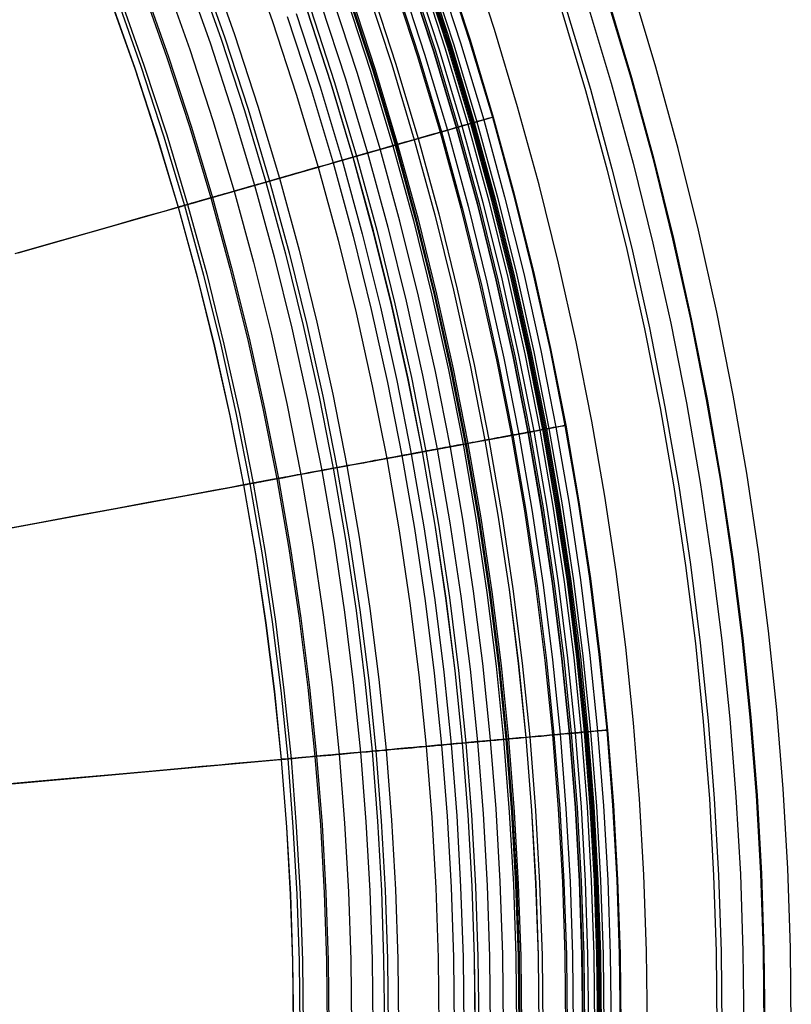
# Model space of a CAD drawing. Header units: millimetres. Extents: x -14 to 488, y -50 to 50.
# Tile 80 of 256: x 236.52 to 244.4, y 0.04 to 10.1. Entities that reach past the tile are written whole.
import ezdxf

# ---------------------------------------------------------------- set-up
doc = ezdxf.new("R2010")
doc.units = ezdxf.units.MM
doc.header["$MEASUREMENT"] = 0
doc.layers.add('Default', color=7, linetype='Continuous')

msp = doc.modelspace()

# ---------------------------------------------------------------- linework, layer by layer
at = {"layer": 'Default'}
for points in [[(238.84, 10.819), (239.102, 10.078), (239.344, 9.335), (239.567, 8.591), (239.771, 7.846), (239.955, 7.101), (240.12, 6.358), (240.267, 5.616), (240.395, 4.876), (240.504, 4.139), (240.596, 3.405), (240.67, 2.675), (240.728, 1.95), (240.768, 1.23), (240.792, 0.515), (240.8, -0.193)], [(242.929, -0.193), (242.92, 0.585), (242.893, 1.362), (242.849, 2.139), (242.787, 2.914), (242.707, 3.688), (242.609, 4.46), (242.494, 5.23), (242.361, 5.996), (242.201, 6.805), (242.022, 7.61), (241.823, 8.411), (241.604, 9.206), (241.367, 9.996), (241.111, 10.779)], [(242.929, -0.193), (242.92, 0.585), (242.893, 1.362), (242.849, 2.139), (242.787, 2.914), (242.707, 3.688), (242.609, 4.46), (242.494, 5.23), (242.361, 5.996), (242.201, 6.805), (242.022, 7.61), (241.823, 8.411), (241.604, 9.206), (241.367, 9.996), (241.111, 10.779)], [(238.453, 10.677), (238.712, 9.945), (238.951, 9.212), (239.171, 8.477), (239.372, 7.742), (239.553, 7.007), (239.717, 6.273), (239.861, 5.541), (239.987, 4.81), (240.096, 4.083), (240.186, 3.358), (240.26, 2.638), (240.316, 1.922), (240.356, 1.212), (240.379, 0.506), (240.387, -0.193)], [(240.854, 10.673), (241.11, 9.887), (241.346, 9.1), (241.561, 8.312), (241.756, 7.524), (241.931, 6.737), (242.086, 5.952), (242.221, 5.169), (242.337, 4.39), (242.434, 3.613), (242.513, 2.842), (242.573, 2.074), (242.616, 1.313), (242.641, 0.557), (242.65, -0.193)], [(240.862, 10.676), (241.119, 9.89), (241.355, 9.102), (241.57, 8.314), (241.765, 7.526), (241.94, 6.739), (242.095, 5.954), (242.23, 5.171), (242.346, 4.391), (242.443, 3.614), (242.522, 2.842), (242.582, 2.075), (242.625, 1.313), (242.65, 0.557), (242.659, -0.193)], [(238.207, 10.586), (238.464, 9.861), (238.701, 9.133), (238.919, 8.405), (239.118, 7.676), (239.298, 6.947), (239.46, 6.219), (239.604, 5.493), (239.729, 4.769), (239.836, 4.047), (239.926, 3.329), (239.999, 2.615), (240.055, 1.905), (240.094, 1.2), (240.118, 0.501), (240.125, -0.193)], [(238.319, 10.627), (238.576, 9.899), (238.814, 9.169), (239.033, 8.438), (239.233, 7.706), (239.414, 6.974), (239.577, 6.244), (239.721, 5.515), (239.846, 4.787), (239.954, 4.063), (240.044, 3.342), (240.117, 2.625), (240.173, 1.913), (240.213, 1.205), (240.236, 0.503), (240.244, -0.193)], [(238.355, 10.641), (238.613, 9.912), (238.852, 9.181), (239.071, 8.448), (239.271, 7.716), (239.452, 6.983), (239.615, 6.252), (239.759, 5.522), (239.885, 4.794), (239.993, 4.069), (240.083, 3.347), (240.156, 2.629), (240.212, 1.915), (240.252, 1.207), (240.275, 0.504), (240.283, -0.193)], [(240.548, 10.569), (240.802, 9.79), (241.035, 9.011), (241.248, 8.23), (241.441, 7.45), (241.614, 6.671), (241.768, 5.893), (241.902, 5.118), (242.017, 4.346), (242.113, 3.577), (242.191, 2.812), (242.251, 2.053), (242.293, 1.298), (242.318, 0.549), (242.326, -0.193)], [(240.607, 10.589), (240.862, 9.809), (241.096, 9.028), (241.309, 8.246), (241.503, 7.465), (241.676, 6.684), (241.83, 5.905), (241.964, 5.128), (242.079, 4.354), (242.176, 3.584), (242.254, 2.818), (242.314, 2.057), (242.356, 1.301), (242.381, 0.551), (242.389, -0.193)], [(240.634, 10.598), (240.889, 9.818), (241.123, 9.036), (241.337, 8.253), (241.53, 7.471), (241.704, 6.69), (241.858, 5.91), (241.992, 5.133), (242.108, 4.358), (242.204, 3.587), (242.282, 2.821), (242.342, 2.059), (242.384, 1.302), (242.409, 0.551), (242.418, -0.193)], [(240.647, 10.603), (240.902, 9.822), (241.136, 9.039), (241.35, 8.257), (241.543, 7.474), (241.717, 6.692), (241.871, 5.912), (242.005, 5.135), (242.121, 4.36), (242.217, 3.589), (242.295, 2.822), (242.355, 2.06), (242.398, 1.303), (242.423, 0.552), (242.431, -0.193)], [(240.659, 10.607), (240.914, 9.826), (241.148, 9.043), (241.362, 8.26), (241.556, 7.477), (241.73, 6.695), (241.884, 5.915), (242.018, 5.137), (242.134, 4.362), (242.23, 3.59), (242.308, 2.823), (242.368, 2.061), (242.411, 1.303), (242.436, 0.552), (242.444, -0.193)], [(240.672, 10.611), (240.927, 9.83), (241.161, 9.047), (241.375, 8.263), (241.569, 7.48), (241.743, 6.698), (241.897, 5.917), (242.032, 5.139), (242.147, 4.364), (242.244, 3.592), (242.322, 2.824), (242.382, 2.061), (242.424, 1.304), (242.449, 0.552), (242.458, -0.193)], [(240.698, 10.62), (240.953, 9.838), (241.187, 9.054), (241.401, 8.27), (241.595, 7.486), (241.769, 6.703), (241.923, 5.922), (242.058, 5.143), (242.174, 4.367), (242.27, 3.595), (242.349, 2.827), (242.409, 2.063), (242.451, 1.305), (242.476, 0.553), (242.485, -0.193)], [(240.766, 10.643), (241.022, 9.859), (241.257, 9.074), (241.471, 8.288), (241.666, 7.503), (241.84, 6.718), (241.994, 5.935), (242.129, 5.155), (242.245, 4.377), (242.342, 3.603), (242.42, 2.833), (242.481, 2.068), (242.523, 1.308), (242.548, 0.554), (242.557, -0.193)], [(238.003, 10.511), (238.257, 9.791), (238.493, 9.068), (238.71, 8.345), (238.907, 7.621), (239.086, 6.897), (239.247, 6.175), (239.389, 5.453), (239.514, 4.734), (239.62, 4.018), (239.71, 3.304), (239.782, 2.595), (239.837, 1.89), (239.876, 1.19), (239.9, 0.496), (239.907, -0.193)], [(240.328, 10.494), (240.58, 9.721), (240.812, 8.947), (241.024, 8.172), (241.216, 7.397), (241.387, 6.623), (241.54, 5.851), (241.673, 5.081), (241.787, 4.314), (241.883, 3.551), (241.96, 2.792), (242.019, 2.037), (242.061, 1.288), (242.086, 0.544), (242.094, -0.193)], [(240.343, 10.499), (240.595, 9.726), (240.827, 8.951), (241.039, 8.176), (241.231, 7.401), (241.403, 6.627), (241.555, 5.854), (241.688, 5.084), (241.802, 4.316), (241.898, 3.553), (241.975, 2.793), (242.035, 2.038), (242.077, 1.288), (242.102, 0.545), (242.11, -0.193)], [(240.401, 10.519), (240.654, 9.744), (240.887, 8.968), (241.099, 8.191), (241.291, 7.415), (241.463, 6.639), (241.616, 5.865), (241.749, 5.094), (241.864, 4.325), (241.96, 3.56), (242.037, 2.799), (242.097, 2.042), (242.139, 1.291), (242.164, 0.546), (242.172, -0.193)], [(240.49, 10.549), (240.744, 9.772), (240.977, 8.994), (241.189, 8.215), (241.382, 7.436), (241.555, 6.658), (241.708, 5.882), (241.842, 5.108), (241.957, 4.338), (242.053, 3.57), (242.13, 2.807), (242.19, 2.049), (242.232, 1.295), (242.257, 0.548), (242.265, -0.193)], [(240.494, 10.551), (240.747, 9.773), (240.98, 8.995), (241.193, 8.216), (241.386, 7.437), (241.559, 6.659), (241.712, 5.883), (241.846, 5.109), (241.96, 4.338), (242.056, 3.571), (242.134, 2.807), (242.194, 2.049), (242.236, 1.296), (242.261, 0.548), (242.269, -0.193)], [(240.51, 10.556), (240.764, 9.779), (240.997, 9), (241.21, 8.22), (241.403, 7.441), (241.576, 6.663), (241.729, 5.886), (241.863, 5.112), (241.978, 4.34), (242.074, 3.573), (242.152, 2.809), (242.211, 2.05), (242.254, 1.296), (242.279, 0.548), (242.287, -0.193)], [(237.77, 10.426), (238.023, 9.711), (238.256, 8.994), (238.471, 8.277), (238.667, 7.559), (238.845, 6.841), (239.004, 6.124), (239.145, 5.408), (239.269, 4.695), (239.375, 3.984), (239.463, 3.276), (239.535, 2.573), (239.59, 1.874), (239.629, 1.179), (239.652, 0.49), (239.659, -0.193)], [(237.786, 10.431), (238.039, 9.716), (238.273, 9), (238.488, 8.282), (238.684, 7.563), (238.862, 6.845), (239.021, 6.127), (239.162, 5.411), (239.286, 4.697), (239.392, 3.986), (239.48, 3.278), (239.552, 2.574), (239.607, 1.875), (239.646, 1.18), (239.669, 0.491), (239.677, -0.193)], [(240.068, 10.406), (240.319, 9.639), (240.549, 8.871), (240.759, 8.103), (240.949, 7.334), (241.119, 6.567), (241.27, 5.801), (241.402, 5.038), (241.516, 4.277), (241.61, 3.52), (241.687, 2.767), (241.746, 2.019), (241.787, 1.276), (241.812, 0.538), (241.82, -0.193)], [(240.069, 10.406), (240.319, 9.639), (240.549, 8.871), (240.759, 8.103), (240.949, 7.335), (241.119, 6.567), (241.27, 5.801), (241.403, 5.038), (241.516, 4.277), (241.611, 3.52), (241.687, 2.767), (241.746, 2.019), (241.788, 1.276), (241.812, 0.538), (241.82, -0.193)], [(240.107, 10.419), (240.357, 9.652), (240.588, 8.883), (240.798, 8.113), (240.988, 7.344), (241.159, 6.575), (241.31, 5.809), (241.442, 5.044), (241.556, 4.283), (241.651, 3.525), (241.727, 2.771), (241.786, 2.021), (241.828, 1.277), (241.853, 0.539), (241.861, -0.193)], [(244.398, -0.193), (244.388, 0.618), (244.361, 1.429), (244.314, 2.24), (244.249, 3.049), (244.166, 3.856), (244.064, 4.661), (243.944, 5.464), (243.805, 6.263), (243.639, 7.108), (243.451, 7.947), (243.244, 8.782), (243.016, 9.612), (242.768, 10.436)], [(237.444, 10.306), (237.694, 9.599), (237.925, 8.891), (238.137, 8.181), (238.331, 7.471), (238.507, 6.761), (238.664, 6.052), (238.804, 5.345), (238.926, 4.639), (239.031, 3.937), (239.118, 3.237), (239.189, 2.542), (239.243, 1.85), (239.282, 1.164), (239.305, 0.482), (239.312, -0.193)], [(237.446, 10.306), (237.695, 9.6), (237.926, 8.891), (238.139, 8.182), (238.333, 7.472), (238.509, 6.762), (238.666, 6.053), (238.806, 5.345), (238.928, 4.64), (239.032, 3.937), (239.12, 3.237), (239.191, 2.542), (239.245, 1.85), (239.284, 1.164), (239.306, 0.483), (239.314, -0.193)], [(237.507, 10.329), (237.757, 9.621), (237.989, 8.911), (238.202, 8.2), (238.396, 7.488), (238.572, 6.777), (238.73, 6.066), (238.87, 5.357), (238.992, 4.65), (239.097, 3.946), (239.185, 3.245), (239.256, 2.548), (239.31, 1.855), (239.349, 1.167), (239.372, 0.484), (239.379, -0.193)], [(237.539, 10.341), (237.789, 9.632), (238.021, 8.921), (238.234, 8.209), (238.429, 7.497), (238.605, 6.784), (238.763, 6.073), (238.903, 5.363), (239.026, 4.656), (239.131, 3.95), (239.218, 3.249), (239.29, 2.551), (239.344, 1.857), (239.383, 1.168), (239.406, 0.485), (239.413, -0.193)], [(241.46, -0.193), (241.452, 0.551), (241.426, 1.295), (241.384, 2.038), (241.324, 2.78), (241.248, 3.521), (241.154, 4.259), (241.044, 4.995), (240.917, 5.729), (240.764, 6.503), (240.592, 7.273), (240.402, 8.039), (240.193, 8.8), (239.966, 9.556), (239.72, 10.306)], [(241.46, -0.193), (241.452, 0.551), (241.426, 1.295), (241.384, 2.038), (241.324, 2.78), (241.248, 3.521), (241.154, 4.259), (241.044, 4.995), (240.917, 5.729), (240.764, 6.503), (240.592, 7.273), (240.402, 8.039), (240.193, 8.8), (239.966, 9.556), (239.72, 10.306)], [(239.853, 10.333), (240.102, 9.572), (240.33, 8.809), (240.539, 8.046), (240.727, 7.283), (240.897, 6.52), (241.047, 5.76), (241.178, 5.002), (241.29, 4.246), (241.384, 3.494), (241.461, 2.747), (241.519, 2.003), (241.56, 1.265), (241.585, 0.533), (241.593, -0.193)], [(239.875, 10.34), (240.124, 9.578), (240.352, 8.815), (240.561, 8.051), (240.75, 7.288), (240.919, 6.525), (241.069, 5.764), (241.201, 5.005), (241.313, 4.249), (241.407, 3.497), (241.483, 2.749), (241.542, 2.005), (241.583, 1.266), (241.608, 0.534), (241.616, -0.193)], [(239.885, 10.344), (240.134, 9.582), (240.362, 8.818), (240.571, 8.054), (240.76, 7.29), (240.93, 6.527), (241.08, 5.766), (241.211, 5.007), (241.324, 4.251), (241.418, 3.498), (241.494, 2.75), (241.553, 2.006), (241.594, 1.267), (241.618, 0.534), (241.627, -0.193)], [(239.9, 10.349), (240.149, 9.586), (240.378, 8.822), (240.587, 8.058), (240.776, 7.294), (240.945, 6.531), (241.096, 5.769), (241.227, 5.01), (241.34, 4.253), (241.434, 3.5), (241.51, 2.751), (241.569, 2.007), (241.61, 1.268), (241.635, 0.534), (241.643, -0.193)], [(242.315, 10.264), (242.56, 9.447), (242.783, 8.63), (242.985, 7.813), (243.167, 6.996), (243.327, 6.182), (243.468, 5.37), (243.588, 4.561), (243.689, 3.756), (243.771, 2.955), (243.833, 2.159), (243.878, 1.369), (243.904, 0.585), (243.912, -0.193)], [(242.512, 10.325), (242.758, 9.504), (242.983, 8.682), (243.186, 7.86), (243.368, 7.039), (243.53, 6.219), (243.671, 5.403), (243.792, 4.589), (243.894, 3.779), (243.976, 2.973), (244.039, 2.173), (244.083, 1.378), (244.11, 0.589), (244.118, -0.193)], [(242.521, 10.328), (242.767, 9.506), (242.991, 8.684), (243.195, 7.862), (243.377, 7.041), (243.539, 6.221), (243.68, 5.404), (243.801, 4.59), (243.903, 3.78), (243.985, 2.974), (244.048, 2.174), (244.092, 1.378), (244.119, 0.589), (244.127, -0.193)], [(239.343, 10.16), (239.588, 9.411), (239.812, 8.661), (240.017, 7.91), (240.203, 7.159), (240.369, 6.41), (240.517, 5.662), (240.646, 4.916), (240.757, 4.173), (240.849, 3.434), (240.924, 2.698), (240.982, 1.967), (241.022, 1.241), (241.046, 0.521), (241.054, -0.193)], [(239.45, 10.196), (239.695, 9.445), (239.921, 8.692), (240.127, 7.938), (240.313, 7.185), (240.48, 6.433), (240.628, 5.682), (240.758, 4.934), (240.869, 4.188), (240.961, 3.446), (241.037, 2.708), (241.094, 1.975), (241.135, 1.246), (241.159, 0.524), (241.167, -0.193)], [(241.173, -0.193), (241.165, 0.524), (241.141, 1.247), (241.1, 1.975), (241.042, 2.709), (240.967, 3.447), (240.874, 4.189), (240.763, 4.935), (240.634, 5.684), (240.486, 6.434), (240.319, 7.187), (240.132, 7.94), (239.926, 8.693), (239.701, 9.446), (239.456, 10.198)], [(239.488, 10.209), (239.733, 9.456), (239.959, 8.703), (240.165, 7.948), (240.351, 7.194), (240.519, 6.441), (240.667, 5.69), (240.796, 4.94), (240.908, 4.194), (241.001, 3.451), (241.076, 2.712), (241.134, 1.977), (241.174, 1.248), (241.199, 0.525), (241.207, -0.193)], [(239.599, 10.247), (239.846, 9.491), (240.072, 8.735), (240.279, 7.978), (240.466, 7.221), (240.634, 6.465), (240.783, 5.711), (240.913, 4.959), (241.025, 4.21), (241.118, 3.464), (241.193, 2.722), (241.251, 1.985), (241.292, 1.253), (241.317, 0.527), (241.325, -0.193)], [(242.055, 10.182), (242.297, 9.372), (242.519, 8.561), (242.719, 7.75), (242.899, 6.94), (243.059, 6.132), (243.198, 5.327), (243.318, 4.524), (243.418, 3.725), (243.498, 2.93), (243.561, 2.141), (243.605, 1.357), (243.631, 0.579), (243.639, -0.193)], [(242.103, 10.197), (242.346, 9.386), (242.567, 8.574), (242.768, 7.762), (242.949, 6.951), (243.108, 6.141), (243.248, 5.335), (243.367, 4.531), (243.468, 3.731), (243.549, 2.935), (243.611, 2.144), (243.655, 1.359), (243.681, 0.58), (243.689, -0.193)], [(239.251, 10.128), (239.495, 9.382), (239.719, 8.634), (239.923, 7.885), (240.108, 7.137), (240.274, 6.39), (240.421, 5.644), (240.55, 4.901), (240.66, 4.16), (240.753, 3.423), (240.827, 2.689), (240.885, 1.961), (240.925, 1.237), (240.949, 0.519), (240.957, -0.193)]]:
    msp.add_lwpolyline(points, dxfattribs=at)
at = {"layer": 'Default', "extrusion": (0.173975, -0.068875, 0.982339)}
msp.add_lwpolyline([(97.576, -201.44), (97.576, -201.351)], dxfattribs=at)
at = {"layer": 'Default', "extrusion": (-0.181963, 0.983305, 0)}
for points in [[(-237.937, 22.217), (-237.938, 22.187), (-237.939, 22.156), (-237.941, 22.125), (-237.943, 22.094), (-237.947, 22.062), (-237.951, 22.031), (-237.956, 21.999), (-237.962, 21.967), (-237.969, 21.935), (-237.976, 21.903), (-237.985, 21.871), (-237.994, 21.839), (-238.004, 21.807), (-238.015, 21.774), (-238.028, 21.742), (-238.04, 21.711), (-238.054, 21.679), (-238.069, 21.647), (-238.085, 21.616), (-238.101, 21.585), (-238.119, 21.554), (-238.137, 21.524), (-238.157, 21.494), (-238.177, 21.464), (-238.198, 21.435), (-238.22, 21.406), (-238.242, 21.378), (-238.266, 21.35), (-238.29, 21.322), (-238.315, 21.296), (-238.341, 21.269), (-238.368, 21.244), (-238.395, 21.219), (-238.423, 21.195), (-238.451, 21.171), (-238.48, 21.149), (-238.51, 21.127), (-238.54, 21.105), (-238.571, 21.085), (-238.602, 21.065), (-238.634, 21.046), (-238.666, 21.028), (-238.699, 21.011), (-238.732, 20.994), (-238.765, 20.979), (-238.798, 20.964), (-238.832, 20.95), (-238.866, 20.937), (-238.899, 20.925), (-238.934, 20.914), (-238.968, 20.903), (-239.002, 20.894), (-239.036, 20.885), (-239.071, 20.877), (-239.105, 20.87), (-239.139, 20.864), (-239.173, 20.858), (-239.207, 20.853), (-239.241, 20.849), (-239.274, 20.846), (-239.308, 20.844), (-239.341, 20.842), (-239.374, 20.841), (-239.406, 20.841), (-239.439, 20.841), (-239.472, 20.842), (-239.505, 20.844), (-239.538, 20.846), (-239.572, 20.849), (-239.605, 20.853), (-239.639, 20.858), (-239.673, 20.864), (-239.708, 20.87), (-239.742, 20.877), (-239.776, 20.885), (-239.81, 20.894), (-239.845, 20.903), (-239.879, 20.914), (-239.913, 20.925), (-239.947, 20.937), (-239.981, 20.95), (-240.014, 20.964), (-240.048, 20.979), (-240.081, 20.994), (-240.114, 21.011), (-240.146, 21.028), (-240.178, 21.046), (-240.21, 21.065), (-240.241, 21.085), (-240.272, 21.105), (-240.302, 21.127), (-240.332, 21.149), (-240.361, 21.171), (-240.39, 21.195), (-240.418, 21.219), (-240.445, 21.244), (-240.471, 21.269), (-240.497, 21.296), (-240.522, 21.322), (-240.546, 21.35), (-240.57, 21.378), (-240.593, 21.406), (-240.615, 21.435), (-240.636, 21.464), (-240.656, 21.494), (-240.675, 21.524), (-240.693, 21.554), (-240.711, 21.585), (-240.727, 21.616), (-240.743, 21.647), (-240.758, 21.679), (-240.772, 21.711), (-240.785, 21.742), (-240.797, 21.774), (-240.808, 21.807), (-240.818, 21.839), (-240.828, 21.871), (-240.836, 21.903), (-240.844, 21.935), (-240.85, 21.967), (-240.856, 21.999), (-240.861, 22.031), (-240.866, 22.062), (-240.869, 22.094), (-240.872, 22.125), (-240.874, 22.156), (-240.875, 22.187), (-240.875, 22.217)], [(-240.875, 22.217), (-240.875, 22.248), (-240.874, 22.279), (-240.872, 22.31), (-240.869, 22.341), (-240.866, 22.373), (-240.861, 22.404), (-240.856, 22.436), (-240.85, 22.468), (-240.844, 22.5), (-240.836, 22.532), (-240.828, 22.564), (-240.818, 22.596), (-240.808, 22.628), (-240.797, 22.66), (-240.785, 22.692), (-240.772, 22.724), (-240.758, 22.756), (-240.743, 22.787), (-240.727, 22.819), (-240.711, 22.85), (-240.693, 22.881), (-240.675, 22.911), (-240.656, 22.941), (-240.636, 22.971), (-240.615, 23), (-240.593, 23.029), (-240.57, 23.057), (-240.546, 23.085), (-240.522, 23.113), (-240.497, 23.139), (-240.471, 23.165), (-240.445, 23.191), (-240.418, 23.216), (-240.39, 23.24), (-240.361, 23.264), (-240.332, 23.286), (-240.302, 23.308), (-240.272, 23.33), (-240.241, 23.35), (-240.21, 23.37), (-240.178, 23.389), (-240.146, 23.407), (-240.114, 23.424), (-240.081, 23.44), (-240.048, 23.456), (-240.014, 23.471), (-239.981, 23.485), (-239.947, 23.498), (-239.913, 23.51), (-239.879, 23.521), (-239.845, 23.531), (-239.81, 23.541), (-239.776, 23.55), (-239.742, 23.558), (-239.708, 23.565), (-239.673, 23.571), (-239.639, 23.577), (-239.605, 23.581), (-239.572, 23.585), (-239.538, 23.589), (-239.505, 23.591), (-239.472, 23.593), (-239.439, 23.594), (-239.406, 23.594), (-239.374, 23.594), (-239.341, 23.593), (-239.308, 23.591), (-239.274, 23.589), (-239.241, 23.585), (-239.207, 23.581), (-239.173, 23.577), (-239.139, 23.571), (-239.105, 23.565), (-239.071, 23.558), (-239.036, 23.55), (-239.002, 23.541), (-238.968, 23.531), (-238.934, 23.521), (-238.899, 23.51), (-238.866, 23.498), (-238.832, 23.485), (-238.798, 23.471), (-238.765, 23.456), (-238.732, 23.44), (-238.699, 23.424), (-238.666, 23.407), (-238.634, 23.389), (-238.602, 23.37), (-238.571, 23.35), (-238.54, 23.33), (-238.51, 23.308), (-238.48, 23.286), (-238.451, 23.264), (-238.423, 23.24), (-238.395, 23.216), (-238.368, 23.191), (-238.341, 23.165), (-238.315, 23.139), (-238.29, 23.113), (-238.266, 23.085), (-238.242, 23.057), (-238.22, 23.029), (-238.198, 23), (-238.177, 22.971), (-238.157, 22.941), (-238.137, 22.911), (-238.119, 22.881), (-238.101, 22.85), (-238.085, 22.819), (-238.069, 22.787), (-238.054, 22.756), (-238.04, 22.724), (-238.028, 22.692), (-238.015, 22.66), (-238.004, 22.628), (-237.994, 22.596), (-237.985, 22.564), (-237.976, 22.532), (-237.969, 22.5), (-237.962, 22.468), (-237.956, 22.436), (-237.951, 22.404), (-237.947, 22.373), (-237.943, 22.341), (-237.941, 22.31), (-237.939, 22.279), (-237.938, 22.248), (-237.937, 22.217)]]:
    msp.add_lwpolyline(points, dxfattribs=at)
at = {"layer": 'Default', "extrusion": (-0.091359, 0.995818, 0)}
for points in [[(-240.569, 22.217), (-240.569, 22.187), (-240.57, 22.156), (-240.572, 22.125), (-240.575, 22.094), (-240.578, 22.062), (-240.582, 22.031), (-240.587, 21.999), (-240.593, 21.967), (-240.6, 21.935), (-240.608, 21.903), (-240.616, 21.871), (-240.626, 21.839), (-240.636, 21.807), (-240.647, 21.774), (-240.659, 21.742), (-240.672, 21.711), (-240.686, 21.679), (-240.701, 21.647), (-240.716, 21.616), (-240.733, 21.585), (-240.75, 21.554), (-240.769, 21.524), (-240.788, 21.494), (-240.808, 21.464), (-240.829, 21.435), (-240.851, 21.406), (-240.874, 21.378), (-240.897, 21.35), (-240.922, 21.322), (-240.947, 21.296), (-240.973, 21.269), (-240.999, 21.244), (-241.026, 21.219), (-241.054, 21.195), (-241.083, 21.171), (-241.112, 21.149), (-241.142, 21.127), (-241.172, 21.105), (-241.203, 21.085), (-241.234, 21.065), (-241.266, 21.046), (-241.298, 21.028), (-241.33, 21.011), (-241.363, 20.994), (-241.396, 20.979), (-241.43, 20.964), (-241.463, 20.95), (-241.497, 20.937), (-241.531, 20.925), (-241.565, 20.914), (-241.599, 20.903), (-241.634, 20.894), (-241.668, 20.885), (-241.702, 20.877), (-241.736, 20.87), (-241.77, 20.864), (-241.804, 20.858), (-241.838, 20.853), (-241.872, 20.849), (-241.906, 20.846), (-241.939, 20.844), (-241.972, 20.842), (-242.005, 20.841), (-242.038, 20.841), (-242.07, 20.841), (-242.103, 20.842), (-242.136, 20.844), (-242.17, 20.846), (-242.203, 20.849), (-242.237, 20.853), (-242.271, 20.858), (-242.305, 20.864), (-242.339, 20.87), (-242.373, 20.877), (-242.408, 20.885), (-242.442, 20.894), (-242.476, 20.903), (-242.51, 20.914), (-242.544, 20.925), (-242.578, 20.937), (-242.612, 20.95), (-242.646, 20.964), (-242.679, 20.979), (-242.712, 20.994), (-242.745, 21.011), (-242.778, 21.028), (-242.81, 21.046), (-242.841, 21.065), (-242.873, 21.085), (-242.903, 21.105), (-242.934, 21.127), (-242.963, 21.149), (-242.993, 21.171), (-243.021, 21.195), (-243.049, 21.219), (-243.076, 21.244), (-243.103, 21.269), (-243.129, 21.296), (-243.154, 21.322), (-243.178, 21.35), (-243.201, 21.378), (-243.224, 21.406), (-243.246, 21.435), (-243.267, 21.464), (-243.287, 21.494), (-243.306, 21.524), (-243.325, 21.554), (-243.342, 21.585), (-243.359, 21.616), (-243.375, 21.647), (-243.389, 21.679), (-243.403, 21.711), (-243.416, 21.742), (-243.428, 21.774), (-243.439, 21.807), (-243.45, 21.839), (-243.459, 21.871), (-243.468, 21.903), (-243.475, 21.935), (-243.482, 21.967), (-243.488, 21.999), (-243.493, 22.031), (-243.497, 22.062), (-243.501, 22.094), (-243.503, 22.125), (-243.505, 22.156), (-243.506, 22.187), (-243.506, 22.217)], [(-243.506, 22.217), (-243.506, 22.248), (-243.505, 22.279), (-243.503, 22.31), (-243.501, 22.341), (-243.497, 22.373), (-243.493, 22.404), (-243.488, 22.436), (-243.482, 22.468), (-243.475, 22.5), (-243.468, 22.532), (-243.459, 22.564), (-243.45, 22.596), (-243.439, 22.628), (-243.428, 22.66), (-243.416, 22.692), (-243.403, 22.724), (-243.389, 22.756), (-243.375, 22.787), (-243.359, 22.819), (-243.342, 22.85), (-243.325, 22.881), (-243.306, 22.911), (-243.287, 22.941), (-243.267, 22.971), (-243.246, 23), (-243.224, 23.029), (-243.201, 23.057), (-243.178, 23.085), (-243.154, 23.113), (-243.129, 23.139), (-243.103, 23.165), (-243.076, 23.191), (-243.049, 23.216), (-243.021, 23.24), (-242.993, 23.264), (-242.963, 23.286), (-242.934, 23.308), (-242.903, 23.33), (-242.873, 23.35), (-242.841, 23.37), (-242.81, 23.389), (-242.778, 23.407), (-242.745, 23.424), (-242.712, 23.44), (-242.679, 23.456), (-242.646, 23.471), (-242.612, 23.485), (-242.578, 23.498), (-242.544, 23.51), (-242.51, 23.521), (-242.476, 23.531), (-242.442, 23.541), (-242.408, 23.55), (-242.373, 23.558), (-242.339, 23.565), (-242.305, 23.571), (-242.271, 23.577), (-242.237, 23.581), (-242.203, 23.585), (-242.17, 23.589), (-242.136, 23.591), (-242.103, 23.593), (-242.07, 23.594), (-242.038, 23.594), (-242.005, 23.594), (-241.972, 23.593), (-241.939, 23.591), (-241.906, 23.589), (-241.872, 23.585), (-241.838, 23.581), (-241.804, 23.577), (-241.77, 23.571), (-241.736, 23.565), (-241.702, 23.558), (-241.668, 23.55), (-241.634, 23.541), (-241.599, 23.531), (-241.565, 23.521), (-241.531, 23.51), (-241.497, 23.498), (-241.463, 23.485), (-241.43, 23.471), (-241.396, 23.456), (-241.363, 23.44), (-241.33, 23.424), (-241.298, 23.407), (-241.266, 23.389), (-241.234, 23.37), (-241.203, 23.35), (-241.172, 23.33), (-241.142, 23.308), (-241.112, 23.286), (-241.083, 23.264), (-241.054, 23.24), (-241.026, 23.216), (-240.999, 23.191), (-240.973, 23.165), (-240.947, 23.139), (-240.922, 23.113), (-240.897, 23.085), (-240.874, 23.057), (-240.851, 23.029), (-240.829, 23), (-240.808, 22.971), (-240.788, 22.941), (-240.769, 22.911), (-240.75, 22.881), (-240.733, 22.85), (-240.716, 22.819), (-240.701, 22.787), (-240.686, 22.756), (-240.672, 22.724), (-240.659, 22.692), (-240.647, 22.66), (-240.636, 22.628), (-240.626, 22.596), (-240.616, 22.564), (-240.608, 22.532), (-240.6, 22.5), (-240.593, 22.468), (-240.587, 22.436), (-240.582, 22.404), (-240.578, 22.373), (-240.575, 22.341), (-240.572, 22.31), (-240.57, 22.279), (-240.569, 22.248), (-240.569, 22.217)]]:
    msp.add_lwpolyline(points, dxfattribs=at)
at = {"layer": 'Default'}
for points in [[(239.926, 8.693, 24.858), (239.863, 8.675, 24.839), (239.801, 8.657, 24.818), (239.74, 8.64, 24.795), (239.679, 8.622, 24.771), (239.619, 8.605, 24.745), (239.56, 8.589, 24.718), (239.502, 8.572, 24.689), (239.446, 8.556, 24.659), (239.39, 8.54, 24.627), (239.335, 8.524, 24.594), (239.282, 8.509, 24.559), (239.229, 8.494, 24.524), (239.178, 8.479, 24.487), (239.129, 8.465, 24.45), (239.08, 8.451, 24.411), (239.033, 8.438, 24.371), (238.988, 8.425, 24.33), (238.944, 8.412, 24.289), (238.901, 8.4, 24.247), (238.86, 8.388, 24.204), (238.82, 8.377, 24.16), (238.782, 8.366, 24.116), (238.745, 8.355, 24.071), (238.71, 8.345, 24.026), (238.675, 8.335, 23.98), (238.642, 8.326, 23.934), (238.611, 8.317, 23.888), (238.58, 8.308, 23.841), (238.551, 8.3, 23.794), (238.523, 8.292, 23.747), (238.497, 8.284, 23.7), (238.471, 8.277, 23.652), (238.447, 8.27, 23.605), (238.424, 8.263, 23.557), (238.401, 8.257, 23.509), (238.38, 8.251, 23.462), (238.36, 8.245, 23.414), (238.341, 8.24, 23.366), (238.323, 8.234, 23.318), (238.306, 8.23, 23.27), (238.29, 8.225, 23.221), (238.275, 8.221, 23.173), (238.26, 8.216, 23.125), (238.247, 8.213, 23.077), (238.223, 8.206, 22.981), (238.202, 8.2, 22.884), (238.184, 8.195, 22.788), (238.169, 8.19, 22.692), (238.157, 8.187, 22.596), (238.148, 8.184, 22.501), (238.141, 8.182, 22.405), (238.137, 8.181, 22.31), (238.136, 8.181, 22.215), (238.137, 8.181, 22.12), (238.141, 8.182, 22.025), (238.147, 8.184, 21.931), (238.156, 8.186, 21.836), (238.167, 8.19, 21.742), (238.18, 8.193, 21.648), (238.196, 8.198, 21.554), (238.214, 8.203, 21.461), (238.234, 8.209, 21.368), (238.257, 8.216, 21.275), (238.283, 8.223, 21.182), (238.31, 8.231, 21.09), (238.341, 8.239, 20.998), (238.374, 8.249, 20.907), (238.409, 8.259, 20.816), (238.447, 8.27, 20.725), (238.488, 8.282, 20.635), (238.531, 8.294, 20.546), (238.577, 8.307, 20.457), (238.627, 8.321, 20.369), (238.679, 8.336, 20.282), (238.734, 8.352, 20.195), (238.792, 8.369, 20.11), (238.854, 8.386, 20.026), (238.919, 8.405, 19.943), (238.987, 8.425, 19.861), (239.059, 8.445, 19.781), (239.097, 8.456, 19.741), (239.135, 8.467, 19.702), (239.174, 8.478, 19.663), (239.214, 8.489, 19.625), (239.255, 8.501, 19.588), (239.296, 8.513, 19.551), (239.339, 8.525, 19.514), (239.383, 8.538, 19.478), (239.428, 8.551, 19.443), (239.473, 8.564, 19.409), (239.52, 8.577, 19.375), (239.585, 8.595, 19.329), (239.602, 8.6, 19.317), (239.62, 8.606, 19.303), (239.639, 8.611, 19.288), (239.658, 8.616, 19.273), (239.677, 8.622, 19.256), (239.719, 8.634, 19.218), (239.764, 8.647, 19.175), (239.812, 8.661, 19.125), (239.865, 8.676, 19.069), (239.921, 8.692, 19.006), (239.979, 8.708, 18.937), (240.035, 8.724, 18.868), (240.091, 8.74, 18.797), (240.145, 8.756, 18.723), (240.199, 8.771, 18.644), (240.253, 8.787, 18.559), (240.308, 8.802, 18.468), (240.362, 8.818, 18.368), (240.418, 8.834, 18.26), (240.474, 8.85, 18.141), (240.531, 8.866, 18.012), (240.588, 8.883, 17.87), (240.644, 8.899, 17.715), (240.701, 8.915, 17.546), (240.757, 8.931, 17.363), (240.812, 8.947, 17.164), (240.866, 8.962, 16.948), (240.919, 8.977, 16.716), (240.969, 8.992, 16.466), (241.018, 9.006, 16.199), (241.065, 9.019, 15.912), (241.109, 9.032, 15.606), (241.187, 9.054, 14.934), (241.252, 9.073, 14.177), (241.302, 9.087, 13.331), (241.333, 9.096, 12.389), (241.355, 9.102, 5.79), (241.353, 9.102, 5.624), (241.348, 9.1, 5.462), (241.341, 9.098, 5.304), (241.33, 9.095, 5.149), (241.316, 9.091, 4.998), (241.299, 9.086, 4.851), (241.279, 9.08, 4.707), (241.257, 9.074, 4.567), (241.231, 9.067, 4.43), (241.203, 9.059, 4.297), (241.172, 9.05, 4.168), (241.139, 9.04, 4.042), (241.103, 9.03, 3.919), (241.065, 9.019, 3.8), (241.024, 9.007, 3.684), (240.98, 8.995, 3.571), (240.935, 8.982, 3.462), (240.887, 8.968, 3.355), (240.836, 8.954, 3.252), (240.783, 8.939, 3.152), (240.728, 8.923, 3.054), (240.671, 8.906, 2.959), (240.611, 8.889, 2.867), (240.549, 8.871, 2.777), (240.484, 8.853, 2.69), (240.417, 8.834, 2.605), (240.348, 8.814, 2.522), (240.275, 8.793, 2.442), (240.201, 8.772, 2.363), (240.123, 8.75, 2.287), (240.042, 8.726, 2.212), (239.959, 8.703, 2.139), (239.872, 8.678, 2.068), (239.782, 8.652, 1.999), (239.689, 8.625, 1.932), (239.593, 8.598, 1.866), (239.493, 8.569, 1.802), (239.389, 8.54, 1.74), (239.282, 8.509, 1.68), (239.171, 8.477, 1.621), (239.056, 8.444, 1.564), (238.937, 8.41, 1.509), (238.814, 8.375, 1.456), (238.688, 8.339, 1.405), (238.557, 8.301, 1.356), (238.422, 8.263, 1.309), (238.282, 8.223, 1.264), (238.139, 8.182, 1.221), (237.991, 8.139, 1.181), (237.839, 8.096, 1.142), (237.683, 8.051, 1.106), (237.522, 8.005, 1.073), (237.357, 7.958, 1.042), (237.188, 7.91, 1.013), (236.837, 7.809, 0.963), (236.469, 7.704, 0.924)], [(236.505, 7.714, 76.821), (237.985, 8.138, 67.106), (239.071, 8.448, 58.875), (239.841, 8.669, 51.878), (240.352, 8.815, 46.03), (240.887, 8.968, 37.025), (241.148, 9.043, 30.077), (241.17, 9.049, 28.944), (241.171, 9.05, 28.424), (241.161, 9.047, 27.937), (241.151, 9.044, 27.707), (241.138, 9.04, 27.487), (241.121, 9.035, 27.276), (241.1, 9.029, 27.076), (241.075, 9.022, 26.886), (241.046, 9.014, 26.707), (241.03, 9.009, 26.621), (241.014, 9.004, 26.539), (240.996, 8.999, 26.459), (240.977, 8.994, 26.383), (240.957, 8.988, 26.308), (240.935, 8.982, 26.236), (240.913, 8.976, 26.165), (240.889, 8.969, 26.096), (240.865, 8.962, 26.028), (240.84, 8.955, 25.963), (240.814, 8.947, 25.899), (240.787, 8.939, 25.837), (240.759, 8.932, 25.776), (240.73, 8.923, 25.718), (240.701, 8.915, 25.661), (240.672, 8.907, 25.607), (240.641, 8.898, 25.554), (240.611, 8.889, 25.503), (240.58, 8.88, 25.454), (240.549, 8.871, 25.407), (240.517, 8.862, 25.362), (240.485, 8.853, 25.319), (240.453, 8.844, 25.278), (240.422, 8.835, 25.239), (240.39, 8.826, 25.202), (240.358, 8.817, 25.167), (240.327, 8.808, 25.133), (240.296, 8.799, 25.102), (240.266, 8.79, 25.073), (240.236, 8.782, 25.046), (240.206, 8.773, 25.02), (240.178, 8.765, 24.997), (240.15, 8.757, 24.975), (240.123, 8.75, 24.956), (240.097, 8.742, 24.939), (240.084, 8.739, 24.931), (240.072, 8.735, 24.923), (240.033, 8.724, 24.901), (240.025, 8.722, 24.896), (240.018, 8.719, 24.892), (240.01, 8.717, 24.888), (240.002, 8.715, 24.885), (239.995, 8.713, 24.882), (239.987, 8.711, 24.878), (239.979, 8.708, 24.875), (239.97, 8.706, 24.872), (239.926, 8.693, 24.858)], [(240.634, 5.684, 24.858), (240.569, 5.672, 24.839), (240.506, 5.66, 24.818), (240.443, 5.648, 24.795), (240.381, 5.637, 24.771), (240.32, 5.625, 24.745), (240.259, 5.614, 24.718), (240.2, 5.603, 24.689), (240.142, 5.593, 24.659), (240.085, 5.582, 24.627), (240.029, 5.572, 24.594), (239.974, 5.561, 24.559), (239.921, 5.552, 24.524), (239.869, 5.542, 24.487), (239.818, 5.533, 24.45), (239.769, 5.523, 24.411), (239.721, 5.515, 24.371), (239.674, 5.506, 24.33), (239.629, 5.498, 24.289), (239.585, 5.49, 24.247), (239.543, 5.482, 24.204), (239.503, 5.474, 24.16), (239.464, 5.467, 24.116), (239.426, 5.46, 24.071), (239.389, 5.453, 24.026), (239.354, 5.447, 23.98), (239.321, 5.44, 23.934), (239.288, 5.435, 23.888), (239.257, 5.429, 23.841), (239.227, 5.423, 23.794), (239.199, 5.418, 23.747), (239.172, 5.413, 23.7), (239.145, 5.408, 23.652), (239.121, 5.403, 23.605), (239.097, 5.399, 23.557), (239.074, 5.395, 23.509), (239.052, 5.391, 23.462), (239.032, 5.387, 23.414), (239.012, 5.383, 23.366), (238.994, 5.38, 23.318), (238.977, 5.377, 23.27), (238.96, 5.374, 23.221), (238.945, 5.371, 23.173), (238.93, 5.368, 23.125), (238.916, 5.366, 23.077), (238.891, 5.361, 22.981), (238.87, 5.357, 22.884), (238.852, 5.354, 22.788), (238.836, 5.351, 22.692), (238.824, 5.349, 22.596), (238.815, 5.347, 22.501), (238.808, 5.346, 22.405), (238.804, 5.345, 22.31), (238.803, 5.345, 22.215), (238.804, 5.345, 22.12), (238.808, 5.346, 22.025), (238.814, 5.347, 21.931), (238.823, 5.348, 21.836), (238.834, 5.35, 21.742), (238.848, 5.353, 21.648), (238.864, 5.356, 21.554), (238.882, 5.359, 21.461), (238.903, 5.363, 21.368), (238.927, 5.368, 21.275), (238.953, 5.372, 21.182), (238.981, 5.378, 21.09), (239.012, 5.383, 20.998), (239.046, 5.39, 20.907), (239.082, 5.396, 20.816), (239.121, 5.404, 20.725), (239.162, 5.411, 20.635), (239.207, 5.419, 20.546), (239.254, 5.428, 20.457), (239.304, 5.438, 20.369), (239.358, 5.447, 20.282), (239.414, 5.458, 20.195), (239.474, 5.469, 20.11), (239.537, 5.481, 20.026), (239.604, 5.493, 19.943), (239.673, 5.506, 19.861), (239.747, 5.519, 19.781), (239.785, 5.526, 19.741), (239.824, 5.534, 19.702), (239.864, 5.541, 19.663), (239.905, 5.549, 19.625), (239.947, 5.556, 19.588), (239.99, 5.564, 19.551), (240.033, 5.572, 19.514), (240.078, 5.581, 19.478), (240.124, 5.589, 19.443), (240.17, 5.598, 19.409), (240.218, 5.607, 19.375), (240.284, 5.619, 19.329), (240.302, 5.622, 19.317), (240.321, 5.626, 19.303), (240.34, 5.629, 19.288), (240.359, 5.633, 19.273), (240.379, 5.636, 19.256), (240.421, 5.644, 19.218), (240.467, 5.653, 19.175), (240.517, 5.662, 19.125), (240.571, 5.672, 19.069), (240.628, 5.682, 19.006), (240.687, 5.693, 18.937), (240.745, 5.704, 18.868), (240.802, 5.715, 18.797), (240.858, 5.725, 18.723), (240.913, 5.735, 18.644), (240.968, 5.745, 18.559), (241.024, 5.756, 18.468), (241.08, 5.766, 18.368), (241.137, 5.777, 18.26), (241.194, 5.787, 18.141), (241.252, 5.798, 18.012), (241.31, 5.809, 17.87), (241.368, 5.819, 17.715), (241.426, 5.83, 17.546), (241.483, 5.841, 17.363), (241.54, 5.851, 17.164), (241.595, 5.861, 16.948), (241.649, 5.871, 16.716), (241.701, 5.881, 16.466), (241.751, 5.89, 16.199), (241.798, 5.899, 15.912), (241.843, 5.907, 15.606), (241.923, 5.922, 14.934), (241.99, 5.934, 14.177), (242.04, 5.944, 13.331), (242.073, 5.95, 12.389), (242.095, 5.954, 5.79), (242.093, 5.954, 5.624), (242.088, 5.953, 5.462), (242.08, 5.951, 5.304), (242.069, 5.949, 5.149), (242.055, 5.946, 4.998), (242.038, 5.943, 4.851), (242.018, 5.94, 4.707), (241.994, 5.935, 4.567), (241.968, 5.93, 4.43), (241.94, 5.925, 4.297), (241.908, 5.919, 4.168), (241.874, 5.913, 4.042), (241.837, 5.906, 3.919), (241.798, 5.899, 3.8), (241.756, 5.891, 3.684), (241.712, 5.883, 3.571), (241.665, 5.874, 3.462), (241.616, 5.865, 3.355), (241.564, 5.856, 3.252), (241.51, 5.846, 3.152), (241.454, 5.835, 3.054), (241.395, 5.824, 2.959), (241.334, 5.813, 2.867), (241.27, 5.801, 2.777), (241.204, 5.789, 2.69), (241.136, 5.776, 2.605), (241.065, 5.763, 2.522), (240.991, 5.75, 2.442), (240.914, 5.735, 2.363), (240.835, 5.721, 2.287), (240.752, 5.705, 2.212), (240.667, 5.69, 2.139), (240.578, 5.673, 2.068), (240.486, 5.656, 1.999), (240.391, 5.639, 1.932), (240.292, 5.62, 1.866), (240.19, 5.601, 1.802), (240.084, 5.582, 1.74), (239.975, 5.562, 1.68), (239.861, 5.541, 1.621), (239.744, 5.519, 1.564), (239.622, 5.496, 1.509), (239.497, 5.473, 1.456), (239.367, 5.449, 1.405), (239.233, 5.424, 1.356), (239.095, 5.399, 1.309), (238.952, 5.372, 1.264), (238.806, 5.345, 1.221), (238.655, 5.317, 1.181), (238.499, 5.288, 1.142), (238.339, 5.259, 1.106), (238.175, 5.228, 1.073), (238.006, 5.197, 1.042), (237.833, 5.165, 1.013), (237.474, 5.099, 0.963), (237.097, 5.029, 0.924), (236.703, 4.956, 0.895), (236.292, 4.88, 0.878)], [(232.619, 4.2, 101.407), (237.135, 5.036, 76.821), (238.648, 5.316, 67.106), (239.759, 5.522, 58.875), (240.546, 5.667, 51.878), (241.069, 5.764, 46.03), (241.616, 5.865, 37.025), (241.884, 5.915, 30.077), (241.906, 5.919, 28.944), (241.907, 5.919, 28.424), (241.897, 5.917, 27.937), (241.887, 5.915, 27.707), (241.873, 5.913, 27.487), (241.855, 5.91, 27.276), (241.834, 5.906, 27.076), (241.809, 5.901, 26.886), (241.779, 5.895, 26.707), (241.763, 5.892, 26.621), (241.746, 5.889, 26.539), (241.727, 5.886, 26.459), (241.708, 5.882, 26.383), (241.687, 5.878, 26.308), (241.666, 5.874, 26.236), (241.643, 5.87, 26.165), (241.619, 5.866, 26.096), (241.594, 5.861, 26.028), (241.568, 5.856, 25.963), (241.541, 5.851, 25.899), (241.514, 5.846, 25.837), (241.485, 5.841, 25.776), (241.456, 5.836, 25.718), (241.426, 5.83, 25.661), (241.396, 5.825, 25.607), (241.365, 5.819, 25.554), (241.334, 5.813, 25.503), (241.302, 5.807, 25.454), (241.27, 5.801, 25.407), (241.238, 5.795, 25.362), (241.205, 5.789, 25.319), (241.173, 5.783, 25.278), (241.14, 5.777, 25.239), (241.108, 5.771, 25.202), (241.076, 5.765, 25.167), (241.044, 5.759, 25.133), (241.012, 5.753, 25.102), (240.981, 5.748, 25.073), (240.95, 5.742, 25.046), (240.92, 5.736, 25.02), (240.891, 5.731, 24.997), (240.862, 5.726, 24.975), (240.835, 5.721, 24.956), (240.808, 5.716, 24.939), (240.796, 5.713, 24.931), (240.783, 5.711, 24.923), (240.743, 5.704, 24.901), (240.735, 5.702, 24.896), (240.727, 5.701, 24.892), (240.719, 5.699, 24.888), (240.712, 5.698, 24.885), (240.704, 5.696, 24.882), (240.696, 5.695, 24.878), (240.687, 5.693, 24.875), (240.678, 5.692, 24.872), (240.634, 5.684, 24.858)], [(241.042, 2.709, 24.858), (240.977, 2.703, 24.839), (240.913, 2.697, 24.818), (240.849, 2.691, 24.795), (240.786, 2.686, 24.771), (240.724, 2.68, 24.745), (240.663, 2.675, 24.718), (240.603, 2.669, 24.689), (240.544, 2.664, 24.659), (240.487, 2.659, 24.627), (240.43, 2.654, 24.594), (240.374, 2.649, 24.559), (240.32, 2.644, 24.524), (240.267, 2.639, 24.487), (240.216, 2.634, 24.45), (240.166, 2.63, 24.411), (240.117, 2.625, 24.371), (240.07, 2.621, 24.33), (240.025, 2.617, 24.289), (239.981, 2.613, 24.247), (239.938, 2.609, 24.204), (239.897, 2.605, 24.16), (239.857, 2.602, 24.116), (239.819, 2.598, 24.071), (239.782, 2.595, 24.026), (239.746, 2.592, 23.98), (239.712, 2.589, 23.934), (239.679, 2.586, 23.888), (239.648, 2.583, 23.841), (239.618, 2.58, 23.794), (239.589, 2.578, 23.747), (239.561, 2.575, 23.7), (239.535, 2.573, 23.652), (239.51, 2.571, 23.605), (239.485, 2.568, 23.557), (239.463, 2.566, 23.509), (239.441, 2.564, 23.462), (239.42, 2.562, 23.414), (239.4, 2.561, 23.366), (239.381, 2.559, 23.318), (239.364, 2.557, 23.27), (239.347, 2.556, 23.221), (239.331, 2.554, 23.173), (239.317, 2.553, 23.125), (239.303, 2.552, 23.077), (239.278, 2.55, 22.981), (239.256, 2.548, 22.884), (239.237, 2.546, 22.788), (239.222, 2.545, 22.692), (239.209, 2.543, 22.596), (239.2, 2.543, 22.501), (239.193, 2.542, 22.405), (239.189, 2.542, 22.31), (239.188, 2.541, 22.215), (239.189, 2.542, 22.12), (239.193, 2.542, 22.025), (239.199, 2.543, 21.931), (239.208, 2.543, 21.836), (239.219, 2.544, 21.742), (239.233, 2.546, 21.648), (239.249, 2.547, 21.554), (239.268, 2.549, 21.461), (239.29, 2.551, 21.368), (239.313, 2.553, 21.275), (239.34, 2.555, 21.182), (239.368, 2.558, 21.09), (239.4, 2.561, 20.998), (239.434, 2.564, 20.907), (239.47, 2.567, 20.816), (239.51, 2.571, 20.725), (239.552, 2.574, 20.635), (239.597, 2.578, 20.546), (239.645, 2.583, 20.457), (239.696, 2.587, 20.369), (239.75, 2.592, 20.282), (239.807, 2.597, 20.195), (239.868, 2.603, 20.11), (239.931, 2.609, 20.026), (239.999, 2.615, 19.943), (240.07, 2.621, 19.861), (240.144, 2.628, 19.781), (240.183, 2.631, 19.741), (240.222, 2.635, 19.702), (240.263, 2.638, 19.663), (240.304, 2.642, 19.625), (240.347, 2.646, 19.588), (240.39, 2.65, 19.551), (240.434, 2.654, 19.514), (240.479, 2.658, 19.478), (240.526, 2.662, 19.443), (240.573, 2.666, 19.409), (240.621, 2.671, 19.375), (240.688, 2.677, 19.329), (240.707, 2.679, 19.317), (240.725, 2.68, 19.303), (240.744, 2.682, 19.288), (240.764, 2.684, 19.273), (240.784, 2.686, 19.256), (240.827, 2.689, 19.218), (240.874, 2.694, 19.175), (240.924, 2.698, 19.125), (240.978, 2.703, 19.069), (241.037, 2.708, 19.006), (241.097, 2.714, 18.937), (241.155, 2.719, 18.868), (241.213, 2.724, 18.797), (241.269, 2.729, 18.723), (241.325, 2.734, 18.644), (241.381, 2.739, 18.559), (241.437, 2.744, 18.468), (241.494, 2.75, 18.368), (241.552, 2.755, 18.26), (241.61, 2.76, 18.141), (241.668, 2.765, 18.012), (241.727, 2.771, 17.87), (241.786, 2.776, 17.715), (241.845, 2.781, 17.546), (241.903, 2.786, 17.363), (241.96, 2.792, 17.164), (242.016, 2.797, 16.948), (242.07, 2.802, 16.716), (242.123, 2.806, 16.466), (242.173, 2.811, 16.199), (242.222, 2.815, 15.912), (242.267, 2.819, 15.606), (242.349, 2.827, 14.934), (242.416, 2.833, 14.177), (242.467, 2.837, 13.331), (242.5, 2.84, 12.389), (242.522, 2.842, 5.79), (242.52, 2.842, 5.624), (242.516, 2.842, 5.462), (242.507, 2.841, 5.304), (242.496, 2.84, 5.149), (242.482, 2.839, 4.998), (242.464, 2.837, 4.851), (242.444, 2.835, 4.707), (242.42, 2.833, 4.567), (242.394, 2.831, 4.43), (242.365, 2.828, 4.297), (242.333, 2.825, 4.168), (242.299, 2.822, 4.042), (242.261, 2.819, 3.919), (242.221, 2.815, 3.8), (242.179, 2.811, 3.684), (242.134, 2.807, 3.571), (242.087, 2.803, 3.462), (242.037, 2.799, 3.355), (241.985, 2.794, 3.252), (241.93, 2.789, 3.152), (241.873, 2.784, 3.054), (241.814, 2.778, 2.959), (241.752, 2.773, 2.867), (241.687, 2.767, 2.777), (241.62, 2.761, 2.69), (241.551, 2.755, 2.605), (241.479, 2.748, 2.522), (241.404, 2.741, 2.442), (241.326, 2.734, 2.363), (241.246, 2.727, 2.287), (241.162, 2.72, 2.212), (241.076, 2.712, 2.139), (240.986, 2.704, 2.068), (240.893, 2.695, 1.999), (240.797, 2.687, 1.932), (240.697, 2.678, 1.866), (240.593, 2.668, 1.802), (240.486, 2.659, 1.74), (240.375, 2.649, 1.68), (240.26, 2.638, 1.621), (240.141, 2.627, 1.564), (240.018, 2.616, 1.509), (239.89, 2.605, 1.456), (239.759, 2.593, 1.405), (239.623, 2.581, 1.356), (239.484, 2.568, 1.309), (239.339, 2.555, 1.264), (239.191, 2.542, 1.221), (239.038, 2.528, 1.181), (238.88, 2.514, 1.142), (238.718, 2.499, 1.106), (238.552, 2.484, 1.073), (238.381, 2.469, 1.042), (238.206, 2.453, 1.013), (237.842, 2.42, 0.963), (237.46, 2.386, 0.924), (237.061, 2.35, 0.895), (236.644, 2.312, 0.878), (208.878, -0.193, 0.872)], [(232.924, 1.976, 101.407), (237.498, 2.389, 76.821), (239.031, 2.527, 67.106), (240.156, 2.629, 58.875), (240.954, 2.701, 51.878), (241.483, 2.749, 46.03), (242.037, 2.799, 37.025), (242.308, 2.823, 30.077), (242.331, 2.825, 28.944), (242.332, 2.825, 28.424), (242.322, 2.824, 27.937), (242.311, 2.823, 27.707), (242.298, 2.822, 27.487), (242.28, 2.82, 27.276), (242.258, 2.819, 27.076), (242.232, 2.816, 26.886), (242.203, 2.813, 26.707), (242.186, 2.812, 26.621), (242.169, 2.81, 26.539), (242.15, 2.809, 26.459), (242.13, 2.807, 26.383), (242.11, 2.805, 26.308), (242.088, 2.803, 26.236), (242.064, 2.801, 26.165), (242.04, 2.799, 26.096), (242.015, 2.797, 26.028), (241.989, 2.794, 25.963), (241.961, 2.792, 25.899), (241.933, 2.789, 25.837), (241.905, 2.787, 25.776), (241.875, 2.784, 25.718), (241.845, 2.781, 25.661), (241.814, 2.778, 25.607), (241.783, 2.776, 25.554), (241.751, 2.773, 25.503), (241.719, 2.77, 25.454), (241.687, 2.767, 25.407), (241.654, 2.764, 25.362), (241.621, 2.761, 25.319), (241.588, 2.758, 25.278), (241.555, 2.755, 25.239), (241.522, 2.752, 25.202), (241.49, 2.749, 25.167), (241.457, 2.746, 25.133), (241.425, 2.743, 25.102), (241.394, 2.741, 25.073), (241.363, 2.738, 25.046), (241.332, 2.735, 25.02), (241.303, 2.732, 24.997), (241.274, 2.73, 24.975), (241.246, 2.727, 24.956), (241.219, 2.725, 24.939), (241.206, 2.724, 24.931), (241.193, 2.722, 24.923), (241.153, 2.719, 24.901), (241.145, 2.718, 24.896), (241.137, 2.717, 24.892), (241.129, 2.717, 24.888), (241.121, 2.716, 24.885), (241.113, 2.715, 24.882), (241.105, 2.714, 24.878), (241.096, 2.714, 24.875), (241.087, 2.713, 24.872), (241.042, 2.709, 24.858)]]:
    msp.add_polyline3d(points, dxfattribs=at)

doc.saveas('drawing.dxf')
